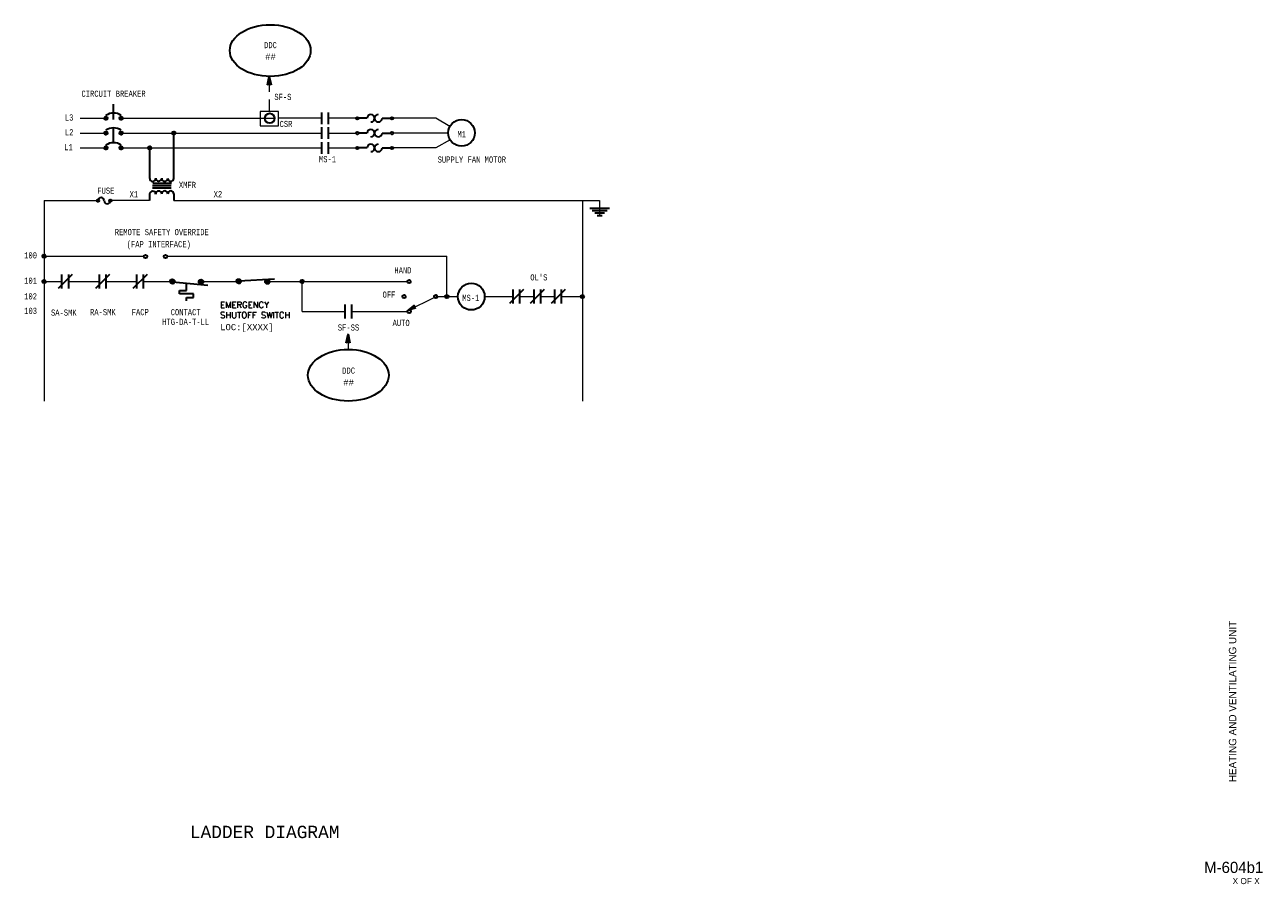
# Model space of a CAD drawing. Header units: inches. Extents: x 12.1 to 32.2, y 0.4 to 14.4.
import ezdxf
from ezdxf.enums import TextEntityAlignment as Align

# ---------------------------------------------------------------- set-up
doc = ezdxf.new("R2010")
doc.units = ezdxf.units.IN
doc.header["$MEASUREMENT"] = 0
doc.linetypes.add('HIDDEN', pattern=[0.375, 0.25, -0.125])
for name, color, linetype, lineweight in [('G-ANNO-DATA', 7, 'Continuous', 0), ('M-ANNO-SYMB', 6, 'Continuous', 30), ('M-ANNO-TEXT', 2, 'Continuous', 30), ('M-DIAG-GRPH', 6, 'Continuous', 13)]:
    doc.layers.add(name, color=color, linetype=linetype, lineweight=lineweight)
doc.styles.add('CONTROLTXT', font='monotxt.shx')
doc.styles.add('Style-LOW_RES_FILLED', font='LOW_RES_FILLED.shx')

# ---------------------------------------------------------------- blocks, each defined once
blk = doc.blocks.new('*U5')
at = {"color": 0}
for p, q in [((10.485, 6.959), (10.556, 7.03)), ((10.485, 6.959), (10.555, 7.03)), ((10.485, 6.96), (10.555, 7.03)), ((10.485, 6.961), (10.554, 7.03)), ((10.485, 6.962), (10.553, 7.03)), ((10.485, 6.963), (10.552, 7.03)), ((10.485, 6.964), (10.551, 7.03)), ((10.485, 6.964), (10.551, 7.03)), ((10.485, 6.965), (10.55, 7.03)), ((10.485, 6.966), (10.549, 7.03)), ((10.485, 6.967), (10.548, 7.03)), ((10.485, 6.968), (10.547, 7.03)), ((10.485, 6.969), (10.546, 7.03)), ((10.485, 6.97), (10.545, 7.03)), ((10.485, 6.971), (10.544, 7.03)), ((10.485, 6.972), (10.543, 7.03)), ((10.485, 6.973), (10.542, 7.03)), ((10.485, 6.974), (10.541, 7.03)), ((10.485, 6.975), (10.54, 7.03)), ((10.485, 6.958), (10.557, 7.029)), ((10.485, 6.976), (10.539, 7.029)), ((10.486, 6.953), (10.562, 7.029)), ((10.486, 6.954), (10.561, 7.029)), ((10.486, 6.955), (10.56, 7.029)), ((10.486, 6.956), (10.559, 7.029)), ((10.486, 6.956), (10.559, 7.029)), ((10.486, 6.957), (10.558, 7.029)), ((10.486, 6.977), (10.538, 7.029)), ((10.486, 6.978), (10.537, 7.029)), ((10.486, 6.979), (10.536, 7.029)), ((10.486, 6.98), (10.535, 7.029)), ((10.486, 6.953), (10.562, 7.028)), ((10.486, 6.981), (10.534, 7.028)), ((10.487, 6.949), (10.566, 7.028)), ((10.487, 6.95), (10.565, 7.028)), ((10.487, 6.951), (10.564, 7.028)), ((10.487, 6.951), (10.564, 7.028)), ((10.487, 6.952), (10.563, 7.028)), ((10.487, 6.982), (10.533, 7.028)), ((10.487, 6.983), (10.532, 7.028)), ((10.487, 6.985), (10.53, 7.027)), ((10.488, 6.946), (10.569, 7.027)), ((10.488, 6.947), (10.568, 7.027)), ((10.488, 6.947), (10.568, 7.027)), ((10.488, 6.948), (10.567, 7.027)), ((10.488, 6.949), (10.566, 7.027)), ((10.488, 6.986), (10.529, 7.027)), ((10.488, 6.987), (10.528, 7.027)), ((10.489, 6.943), (10.572, 7.026)), ((10.489, 6.944), (10.571, 7.026)), ((10.489, 6.945), (10.57, 7.026)), ((10.489, 6.945), (10.57, 7.026)), ((10.489, 6.989), (10.526, 7.026)), ((10.489, 6.99), (10.525, 7.026)), ((10.49, 6.941), (10.574, 7.025)), ((10.49, 6.942), (10.573, 7.025)), ((10.49, 6.943), (10.572, 7.025)), ((10.49, 6.992), (10.523, 7.025)), ((10.49, 6.941), (10.574, 7.024)), ((10.491, 6.939), (10.576, 7.024)), ((10.491, 6.94), (10.575, 7.024)), ((10.491, 6.94), (10.575, 7.024)), ((10.491, 6.993), (10.522, 7.024)), ((10.491, 6.995), (10.52, 7.024)), ((10.492, 6.937), (10.578, 7.023)), ((10.492, 6.938), (10.577, 7.023)), ((10.492, 6.938), (10.577, 7.023)), ((10.492, 6.997), (10.518, 7.023)), ((10.492, 6.937), (10.578, 7.022)), ((10.493, 6.936), (10.579, 7.022)), ((10.493, 6.936), (10.579, 7.022)), ((10.493, 6.935), (10.58, 7.021)), ((10.493, 6.999), (10.516, 7.021)), ((10.494, 6.934), (10.581, 7.021)), ((10.494, 6.934), (10.581, 7.021)), ((10.494, 6.933), (10.582, 7.02)), ((10.495, 6.932), (10.583, 7.02)), ((10.495, 6.933), (10.582, 7.02)), ((10.495, 7.001), (10.514, 7.02)), ((10.495, 6.932), (10.583, 7.019)), ((10.496, 6.931), (10.584, 7.019)), ((10.496, 6.931), (10.584, 7.019)), ((10.497, 6.929), (10.586, 7.018)), ((10.497, 6.93), (10.585, 7.018)), ((10.497, 6.93), (10.585, 7.018)), ((10.497, 7.004), (10.511, 7.018)), ((10.498, 6.928), (10.587, 7.017)), ((10.498, 6.929), (10.586, 7.017)), ((10.498, 6.928), (10.587, 7.016)), ((10.499, 6.927), (10.588, 7.016)), ((10.499, 6.927), (10.588, 7.016)), ((10.5, 6.926), (10.589, 7.015)), ((10.5, 6.926), (10.589, 7.015)), ((10.5, 7.008), (10.507, 7.015)), ((10.5, 6.925), (10.59, 7.014)), ((10.501, 6.924), (10.591, 7.014)), ((10.501, 6.925), (10.59, 7.014)), ((10.502, 6.923), (10.592, 7.013)), ((10.502, 6.924), (10.591, 7.013)), ((10.503, 6.922), (10.593, 7.012)), ((10.503, 6.923), (10.592, 7.012)), ((10.503, 6.922), (10.593, 7.011)), ((10.504, 6.921), (10.594, 7.011)), ((10.504, 6.922), (10.593, 7.011)), ((10.505, 6.92), (10.595, 7.01)), ((10.505, 6.921), (10.594, 7.01)), ((10.506, 6.919), (10.596, 7.009)), ((10.506, 6.92), (10.595, 7.009)), ((10.507, 6.919), (10.596, 7.008)), ((10.507, 6.919), (10.596, 7.008)), ((10.508, 6.918), (10.597, 7.007)), ((10.508, 6.918), (10.597, 7.007)), ((10.509, 6.917), (10.598, 7.006)), ((10.509, 6.917), (10.598, 7.006)), ((10.51, 6.916), (10.599, 7.005)), ((10.51, 6.917), (10.598, 7.005)), ((10.511, 6.915), (10.599, 7.004)), ((10.511, 6.916), (10.599, 7.004)), ((10.512, 6.915), (10.6, 7.003)), ((10.512, 6.915), (10.6, 7.003)), ((10.513, 6.914), (10.601, 7.002)), ((10.513, 6.914), (10.601, 7.002)), ((10.514, 6.913), (10.602, 7.001)), ((10.514, 6.914), (10.601, 7.001)), ((10.515, 6.913), (10.602, 7)), ((10.515, 6.913), (10.602, 7)), ((10.516, 6.912), (10.603, 6.999)), ((10.516, 6.912), (10.603, 6.998)), ((10.517, 6.912), (10.603, 6.998)), ((10.518, 6.911), (10.604, 6.997)), ((10.518, 6.911), (10.604, 6.997)), ((10.519, 6.91), (10.604, 6.996)), ((10.519, 6.911), (10.604, 6.996)), ((10.52, 6.91), (10.605, 6.995)), ((10.52, 6.91), (10.605, 6.994)), ((10.521, 6.91), (10.605, 6.994)), ((10.522, 6.909), (10.606, 6.993)), ((10.522, 6.909), (10.606, 6.993)), ((10.523, 6.909), (10.606, 6.992)), ((10.524, 6.908), (10.607, 6.991)), ((10.524, 6.908), (10.606, 6.991)), ((10.525, 6.908), (10.607, 6.99)), ((10.525, 6.908), (10.607, 6.99)), ((10.526, 6.907), (10.607, 6.989)), ((10.527, 6.907), (10.608, 6.988)), ((10.527, 6.907), (10.608, 6.988)), ((10.528, 6.907), (10.608, 6.987)), ((10.529, 6.906), (10.609, 6.986)), ((10.529, 6.907), (10.608, 6.986)), ((10.53, 6.906), (10.609, 6.985)), ((10.531, 6.906), (10.609, 6.984)), ((10.531, 6.906), (10.609, 6.984)), ((10.532, 6.906), (10.609, 6.983)), ((10.533, 6.905), (10.61, 6.982)), ((10.534, 6.905), (10.61, 6.981)), ((10.534, 6.905), (10.61, 6.981)), ((10.535, 6.905), (10.61, 6.98)), ((10.536, 6.905), (10.61, 6.979)), ((10.536, 6.905), (10.61, 6.978)), ((10.537, 6.904), (10.61, 6.978)), ((10.538, 6.904), (10.611, 6.977)), ((10.539, 6.904), (10.611, 6.976)), ((10.539, 6.904), (10.611, 6.975)), ((10.54, 6.904), (10.611, 6.975)), ((10.541, 6.904), (10.611, 6.974)), ((10.542, 6.904), (10.611, 6.973)), ((10.543, 6.904), (10.611, 6.972)), ((10.543, 6.904), (10.611, 6.971)), ((10.544, 6.904), (10.611, 6.971)), ((10.545, 6.904), (10.611, 6.97)), ((10.546, 6.904), (10.611, 6.969)), ((10.547, 6.903), (10.611, 6.968)), ((10.548, 6.903), (10.611, 6.967)), ((10.549, 6.903), (10.611, 6.966)), ((10.549, 6.903), (10.611, 6.965)), ((10.55, 6.904), (10.611, 6.965)), ((10.551, 6.904), (10.611, 6.964)), ((10.552, 6.904), (10.611, 6.963)), ((10.553, 6.904), (10.611, 6.962)), ((10.554, 6.904), (10.611, 6.961)), ((10.555, 6.904), (10.611, 6.96)), ((10.556, 6.904), (10.611, 6.959)), ((10.557, 6.904), (10.611, 6.958)), ((10.558, 6.904), (10.611, 6.957)), ((10.559, 6.904), (10.61, 6.956)), ((10.56, 6.905), (10.61, 6.955)), ((10.562, 6.905), (10.61, 6.953)), ((10.563, 6.905), (10.61, 6.952)), ((10.564, 6.905), (10.609, 6.951)), ((10.565, 6.906), (10.609, 6.95)), ((10.566, 6.906), (10.609, 6.949)), ((10.568, 6.907), (10.608, 6.947)), ((10.569, 6.907), (10.608, 6.946)), ((10.57, 6.907), (10.607, 6.945)), ((10.572, 6.908), (10.607, 6.943)), ((10.573, 6.909), (10.606, 6.942)), ((10.575, 6.909), (10.606, 6.94)), ((10.577, 6.91), (10.605, 6.938)), ((10.578, 6.911), (10.604, 6.937)), ((10.58, 6.912), (10.603, 6.935)), ((10.583, 6.914), (10.601, 6.932)), ((10.586, 6.916), (10.599, 6.929)), ((10.59, 6.92), (10.595, 6.925))]:
    blk.add_line(p, q, dxfattribs=at)
blk = doc.blocks.new('*U4')
at = {"color": 0}
for p, q in [((9.596, 6.971), (9.663, 7.039)), ((9.596, 6.972), (9.662, 7.039)), ((9.596, 6.973), (9.661, 7.039)), ((9.596, 6.974), (9.66, 7.039)), ((9.596, 6.975), (9.66, 7.039)), ((9.596, 6.976), (9.659, 7.039)), ((9.596, 6.977), (9.658, 7.039)), ((9.596, 6.977), (9.657, 7.039)), ((9.596, 6.978), (9.656, 7.039)), ((9.596, 6.979), (9.655, 7.039)), ((9.596, 6.966), (9.669, 7.038)), ((9.596, 6.967), (9.668, 7.038)), ((9.596, 6.967), (9.667, 7.038)), ((9.596, 6.968), (9.666, 7.038)), ((9.596, 6.969), (9.665, 7.038)), ((9.596, 6.97), (9.665, 7.038)), ((9.596, 6.971), (9.664, 7.038)), ((9.596, 6.98), (9.654, 7.038)), ((9.596, 6.981), (9.653, 7.038)), ((9.596, 6.982), (9.652, 7.038)), ((9.596, 6.983), (9.651, 7.038)), ((9.596, 6.984), (9.65, 7.038)), ((9.596, 6.985), (9.649, 7.038)), ((9.597, 6.964), (9.671, 7.038)), ((9.597, 6.964), (9.67, 7.038)), ((9.597, 6.965), (9.669, 7.038)), ((9.597, 6.986), (9.648, 7.038)), ((9.597, 6.987), (9.647, 7.038)), ((9.597, 6.961), (9.674, 7.037)), ((9.597, 6.961), (9.673, 7.037)), ((9.597, 6.962), (9.672, 7.037)), ((9.597, 6.963), (9.672, 7.037)), ((9.597, 6.989), (9.646, 7.037)), ((9.597, 6.99), (9.645, 7.037)), ((9.598, 6.959), (9.675, 7.037)), ((9.598, 6.96), (9.674, 7.037)), ((9.598, 6.991), (9.644, 7.037)), ((9.598, 6.957), (9.677, 7.036)), ((9.598, 6.958), (9.677, 7.036)), ((9.598, 6.959), (9.676, 7.036)), ((9.598, 6.992), (9.642, 7.036)), ((9.598, 6.993), (9.641, 7.036)), ((9.599, 6.956), (9.679, 7.036)), ((9.599, 6.956), (9.678, 7.036)), ((9.599, 6.995), (9.64, 7.036)), ((9.599, 6.954), (9.681, 7.035)), ((9.599, 6.954), (9.68, 7.035)), ((9.599, 6.955), (9.679, 7.035)), ((9.599, 6.996), (9.639, 7.035)), ((9.6, 6.953), (9.681, 7.035)), ((9.6, 6.997), (9.637, 7.035)), ((9.6, 6.951), (9.683, 7.034)), ((9.6, 6.952), (9.682, 7.034)), ((9.6, 6.953), (9.682, 7.034)), ((9.6, 6.999), (9.636, 7.034)), ((9.601, 6.951), (9.684, 7.034)), ((9.601, 7), (9.634, 7.034)), ((9.601, 6.949), (9.685, 7.033)), ((9.601, 6.95), (9.684, 7.033)), ((9.601, 7.002), (9.633, 7.033)), ((9.602, 6.948), (9.686, 7.033)), ((9.602, 6.949), (9.686, 7.033)), ((9.602, 6.947), (9.687, 7.032)), ((9.602, 6.948), (9.687, 7.032)), ((9.602, 7.003), (9.631, 7.032)), ((9.603, 6.946), (9.688, 7.032)), ((9.603, 6.945), (9.689, 7.031)), ((9.603, 6.946), (9.689, 7.031)), ((9.603, 7.005), (9.629, 7.031)), ((9.604, 6.945), (9.69, 7.031)), ((9.604, 6.944), (9.691, 7.03)), ((9.604, 6.944), (9.69, 7.03)), ((9.604, 7.007), (9.627, 7.03)), ((9.605, 6.943), (9.691, 7.03)), ((9.605, 6.942), (9.692, 7.029)), ((9.605, 6.942), (9.692, 7.029)), ((9.606, 6.941), (9.693, 7.029)), ((9.606, 7.009), (9.625, 7.029)), ((9.606, 6.94), (9.694, 7.028)), ((9.606, 6.941), (9.694, 7.028)), ((9.607, 6.94), (9.695, 7.028)), ((9.607, 6.939), (9.696, 7.027)), ((9.607, 6.939), (9.695, 7.027)), ((9.608, 6.938), (9.696, 7.027)), ((9.608, 7.012), (9.622, 7.027)), ((9.608, 6.938), (9.697, 7.026)), ((9.609, 6.937), (9.697, 7.026)), ((9.609, 6.936), (9.698, 7.025)), ((9.609, 6.937), (9.698, 7.025)), ((9.61, 6.936), (9.699, 7.025)), ((9.61, 6.935), (9.7, 7.024)), ((9.61, 6.935), (9.699, 7.024)), ((9.611, 6.934), (9.7, 7.024)), ((9.611, 7.016), (9.618, 7.024)), ((9.611, 6.934), (9.701, 7.023)), ((9.612, 6.933), (9.701, 7.023)), ((9.612, 6.933), (9.702, 7.022)), ((9.613, 6.932), (9.702, 7.022)), ((9.613, 6.931), (9.703, 7.021)), ((9.613, 6.932), (9.702, 7.021)), ((9.614, 6.931), (9.703, 7.021)), ((9.614, 6.931), (9.704, 7.02)), ((9.615, 6.93), (9.704, 7.02)), ((9.615, 6.93), (9.705, 7.019)), ((9.616, 6.929), (9.705, 7.019)), ((9.616, 6.929), (9.706, 7.018)), ((9.617, 6.928), (9.706, 7.018)), ((9.617, 6.928), (9.707, 7.017)), ((9.617, 6.928), (9.706, 7.017)), ((9.618, 6.927), (9.708, 7.016)), ((9.618, 6.927), (9.707, 7.016)), ((9.619, 6.926), (9.708, 7.015)), ((9.619, 6.926), (9.708, 7.015)), ((9.62, 6.925), (9.709, 7.014)), ((9.62, 6.926), (9.709, 7.014)), ((9.621, 6.924), (9.71, 7.013)), ((9.621, 6.925), (9.71, 7.013)), ((9.622, 6.924), (9.711, 7.012)), ((9.622, 6.924), (9.71, 7.012)), ((9.623, 6.923), (9.711, 7.011)), ((9.623, 6.923), (9.711, 7.011)), ((9.624, 6.923), (9.712, 7.01)), ((9.625, 6.922), (9.712, 7.01)), ((9.625, 6.922), (9.712, 7.009)), ((9.626, 6.922), (9.713, 7.009)), ((9.626, 6.921), (9.713, 7.008)), ((9.627, 6.921), (9.713, 7.008)), ((9.627, 6.921), (9.714, 7.007)), ((9.628, 6.92), (9.714, 7.007)), ((9.628, 6.92), (9.714, 7.006)), ((9.629, 6.92), (9.715, 7.005)), ((9.63, 6.919), (9.715, 7.005)), ((9.63, 6.919), (9.715, 7.004)), ((9.631, 6.919), (9.716, 7.004)), ((9.631, 6.918), (9.716, 7.003)), ((9.632, 6.918), (9.716, 7.002)), ((9.633, 6.918), (9.716, 7.002)), ((9.633, 6.918), (9.717, 7.001)), ((9.634, 6.917), (9.717, 7.001)), ((9.634, 6.917), (9.717, 7)), ((9.635, 6.917), (9.718, 6.999)), ((9.636, 6.917), (9.718, 6.999)), ((9.636, 6.916), (9.718, 6.998)), ((9.637, 6.916), (9.718, 6.997)), ((9.638, 6.916), (9.719, 6.997)), ((9.638, 6.916), (9.719, 6.996)), ((9.639, 6.915), (9.719, 6.996)), ((9.64, 6.915), (9.719, 6.995)), ((9.64, 6.915), (9.719, 6.994)), ((9.641, 6.915), (9.72, 6.994)), ((9.642, 6.915), (9.72, 6.993)), ((9.642, 6.914), (9.72, 6.992)), ((9.643, 6.914), (9.72, 6.991)), ((9.644, 6.914), (9.72, 6.991)), ((9.644, 6.914), (9.721, 6.99)), ((9.645, 6.914), (9.721, 6.989)), ((9.646, 6.913), (9.721, 6.989)), ((9.647, 6.913), (9.721, 6.988)), ((9.647, 6.913), (9.721, 6.987)), ((9.648, 6.913), (9.721, 6.986)), ((9.649, 6.913), (9.721, 6.986)), ((9.65, 6.913), (9.722, 6.985)), ((9.65, 6.913), (9.722, 6.984)), ((9.651, 6.913), (9.722, 6.983)), ((9.652, 6.913), (9.722, 6.983)), ((9.653, 6.912), (9.722, 6.982)), ((9.653, 6.912), (9.722, 6.981)), ((9.654, 6.912), (9.722, 6.98)), ((9.655, 6.912), (9.722, 6.979)), ((9.656, 6.912), (9.722, 6.978)), ((9.657, 6.912), (9.722, 6.978)), ((9.658, 6.912), (9.722, 6.977)), ((9.659, 6.912), (9.722, 6.976)), ((9.659, 6.912), (9.722, 6.975)), ((9.66, 6.912), (9.722, 6.974)), ((9.661, 6.912), (9.722, 6.973)), ((9.662, 6.912), (9.722, 6.972)), ((9.663, 6.912), (9.722, 6.971)), ((9.664, 6.912), (9.722, 6.97)), ((9.665, 6.912), (9.722, 6.969)), ((9.666, 6.912), (9.722, 6.968)), ((9.667, 6.913), (9.722, 6.967)), ((9.668, 6.913), (9.722, 6.966)), ((9.669, 6.913), (9.721, 6.965)), ((9.67, 6.913), (9.721, 6.964)), ((9.671, 6.913), (9.721, 6.963)), ((9.672, 6.914), (9.721, 6.962)), ((9.673, 6.914), (9.721, 6.961)), ((9.675, 6.914), (9.72, 6.96)), ((9.676, 6.914), (9.72, 6.959)), ((9.677, 6.915), (9.72, 6.957)), ((9.678, 6.915), (9.719, 6.956)), ((9.68, 6.916), (9.719, 6.955)), ((9.681, 6.916), (9.718, 6.953)), ((9.683, 6.917), (9.718, 6.952)), ((9.684, 6.917), (9.717, 6.95)), ((9.686, 6.918), (9.716, 6.949)), ((9.687, 6.919), (9.716, 6.947)), ((9.689, 6.92), (9.715, 6.945)), ((9.691, 6.921), (9.713, 6.943)), ((9.694, 6.922), (9.712, 6.941)), ((9.696, 6.924), (9.71, 6.938)), ((9.701, 6.928), (9.706, 6.933))]:
    blk.add_line(p, q, dxfattribs=at)

msp = doc.modelspace()

# ---------------------------------------------------------------- linework, layer by layer
at = {"layer": 'M-ANNO-SYMB'}
for p, q in [((16.023, 13.376), (16.053, 13.514)), ((16.068, 13.442), (16.029, 13.403)), ((16.066, 13.451), (16.032, 13.417)), ((16.064, 13.46), (16.035, 13.43)), ((16.063, 13.468), (16.038, 13.443)), ((16.074, 13.414), (16.039, 13.449)), ((16.061, 13.477), (16.041, 13.457)), ((16.071, 13.427), (16.041, 13.458)), ((16.069, 13.441), (16.043, 13.467)), ((16.059, 13.486), (16.044, 13.47)), ((16.066, 13.454), (16.045, 13.475)), ((16.057, 13.494), (16.046, 13.483)), ((16.063, 13.467), (16.046, 13.484)), ((16.06, 13.481), (16.048, 13.492)), ((16.055, 13.503), (16.049, 13.497)), ((16.057, 13.494), (16.05, 13.501)), ((16.054, 13.511), (16.052, 13.51)), ((16.054, 13.507), (16.052, 13.51)), ((16.053, 13.514), (16.083, 13.376)), ((16.053, 13.391), (16.023, 13.376)), ((16.072, 13.425), (16.024, 13.377)), ((16.027, 13.378), (16.024, 13.38)), ((16.07, 13.434), (16.026, 13.39)), ((16.034, 13.381), (16.026, 13.389)), ((16.041, 13.385), (16.028, 13.398)), ((16.048, 13.388), (16.03, 13.406)), ((16.059, 13.388), (16.032, 13.415)), ((16.08, 13.377), (16.034, 13.423)), ((16.08, 13.387), (16.035, 13.432)), ((16.077, 13.401), (16.037, 13.441)), ((16.074, 13.417), (16.043, 13.386)), ((16.083, 13.376), (16.053, 13.391)), ((16.076, 13.408), (16.056, 13.389)), ((16.077, 13.399), (16.064, 13.385)), ((16.079, 13.391), (16.071, 13.382)), ((16.081, 13.382), (16.077, 13.378)), ((16.896, 12.93), (16.896, 12.743)), ((17.01, 12.743), (17.01, 12.931)), ((16.896, 12.691), (16.896, 12.503)), ((17.01, 12.503), (17.01, 12.691)), ((16.896, 12.451), (16.896, 12.263)), ((17.01, 12.263), (17.01, 12.451)), ((12.86, 10.308), (12.632, 10.079)), ((12.689, 10.308), (12.689, 10.079)), ((12.803, 10.079), (12.803, 10.308)), ((13.466, 10.308), (13.238, 10.079)), ((13.295, 10.308), (13.295, 10.079)), ((13.409, 10.079), (13.409, 10.308)), ((14.072, 10.308), (13.844, 10.079)), ((13.901, 10.308), (13.901, 10.079)), ((14.015, 10.079), (14.015, 10.308)), ((15.562, 10.203), (16.136, 10.238)), ((14.487, 10.189), (15.059, 10.137)), ((14.597, 9.993), (14.597, 10.05)), ((14.597, 10.05), (14.712, 10.05)), ((14.712, 10.05), (14.712, 10.169)), ((20.171, 10.063), (19.942, 9.835)), ((19.999, 10.063), (19.999, 9.835)), ((20.114, 9.835), (20.114, 10.063)), ((20.508, 10.063), (20.28, 9.835)), ((20.337, 10.063), (20.337, 9.835)), ((20.451, 9.835), (20.451, 10.063)), ((20.845, 10.063), (20.617, 9.835)), ((20.674, 10.063), (20.674, 9.835)), ((20.788, 9.835), (20.788, 10.063)), ((14.826, 9.993), (14.597, 9.993)), ((14.712, 9.879), (14.712, 9.936)), ((14.712, 9.936), (14.826, 9.936)), ((14.826, 9.936), (14.826, 9.993)), ((17.276, 9.821), (17.276, 9.593)), ((17.39, 9.593), (17.39, 9.821)), ((17.298, 9.203), (17.328, 9.341)), ((17.347, 9.253), (17.299, 9.204)), ((17.345, 9.261), (17.301, 9.217)), ((17.343, 9.27), (17.304, 9.231)), ((17.323, 9.216), (17.305, 9.234)), ((17.341, 9.278), (17.307, 9.244)), ((17.334, 9.215), (17.307, 9.242)), ((17.355, 9.205), (17.309, 9.251)), ((17.34, 9.287), (17.31, 9.257)), ((17.355, 9.215), (17.31, 9.259)), ((17.352, 9.228), (17.312, 9.268)), ((17.338, 9.296), (17.313, 9.271)), ((17.349, 9.241), (17.314, 9.277)), ((17.336, 9.304), (17.316, 9.284)), ((17.346, 9.255), (17.316, 9.285)), ((17.344, 9.268), (17.318, 9.294)), ((17.349, 9.244), (17.318, 9.213)), ((17.334, 9.313), (17.319, 9.297)), ((17.341, 9.281), (17.32, 9.303)), ((17.332, 9.322), (17.321, 9.311)), ((17.338, 9.295), (17.322, 9.311)), ((17.335, 9.308), (17.323, 9.32)), ((17.33, 9.33), (17.324, 9.324)), ((17.332, 9.321), (17.325, 9.328)), ((17.329, 9.339), (17.327, 9.337)), ((17.329, 9.335), (17.327, 9.337)), ((17.328, 9.341), (17.358, 9.203)), ((17.351, 9.235), (17.332, 9.216)), ((17.328, 9.218), (17.298, 9.203)), ((17.302, 9.205), (17.299, 9.208)), ((17.309, 9.208), (17.301, 9.216)), ((17.316, 9.212), (17.303, 9.225)), ((17.358, 9.203), (17.328, 9.218)), ((17.353, 9.227), (17.339, 9.213)), ((17.354, 9.218), (17.346, 9.209)), ((17.356, 9.209), (17.353, 9.206))]:
    msp.add_line(p, q, dxfattribs=at)
at = {"layer": 'M-ANNO-SYMB', "linetype": 'HIDDEN'}
msp.add_line((13.53, 12.442), (13.53, 13.102), dxfattribs=at)
at = {"layer": 'M-ANNO-SYMB', "linetype": 'Continuous'}
for p, q in [((13.381, 12.845), (13.398, 12.863)), ((13.381, 12.829), (13.415, 12.863)), ((13.381, 12.846), (13.415, 12.812)), ((13.388, 12.818), (13.426, 12.856)), ((13.388, 12.856), (13.426, 12.818)), ((13.398, 12.863), (13.432, 12.828)), ((13.398, 12.812), (13.432, 12.846)), ((13.415, 12.863), (13.432, 12.845)), ((13.627, 12.829), (13.661, 12.863)), ((13.627, 12.845), (13.644, 12.863)), ((13.627, 12.846), (13.661, 12.812)), ((13.634, 12.818), (13.672, 12.856)), ((13.634, 12.856), (13.672, 12.818)), ((13.644, 12.863), (13.678, 12.828)), ((13.644, 12.812), (13.678, 12.846)), ((13.661, 12.863), (13.678, 12.845)), ((13.381, 12.829), (13.398, 12.812)), ((13.415, 12.812), (13.432, 12.829)), ((13.627, 12.829), (13.644, 12.812)), ((13.661, 12.812), (13.678, 12.829)), ((17.639, 12.837), (17.499, 12.837)), ((17.879, 12.837), (18.019, 12.837)), ((13.381, 12.605), (13.398, 12.623)), ((13.381, 12.589), (13.415, 12.623)), ((13.381, 12.606), (13.415, 12.572)), ((13.381, 12.589), (13.398, 12.572)), ((13.388, 12.578), (13.426, 12.616)), ((13.388, 12.616), (13.426, 12.578)), ((13.398, 12.623), (13.432, 12.588)), ((13.398, 12.572), (13.432, 12.606)), ((13.415, 12.623), (13.432, 12.605)), ((13.415, 12.572), (13.432, 12.589)), ((13.627, 12.589), (13.661, 12.623)), ((13.627, 12.605), (13.644, 12.623)), ((13.627, 12.606), (13.661, 12.572)), ((13.627, 12.589), (13.644, 12.572)), ((13.634, 12.578), (13.672, 12.616)), ((13.634, 12.616), (13.672, 12.578)), ((13.644, 12.623), (13.678, 12.588)), ((13.644, 12.572), (13.678, 12.606)), ((13.661, 12.623), (13.678, 12.605)), ((13.661, 12.572), (13.678, 12.589)), ((14.48, 12.605), (14.497, 12.623)), ((14.48, 12.589), (14.514, 12.623)), ((14.48, 12.606), (14.514, 12.572)), ((14.48, 12.589), (14.497, 12.572)), ((14.486, 12.578), (14.524, 12.616)), ((14.486, 12.616), (14.524, 12.578)), ((14.497, 12.623), (14.531, 12.588)), ((14.497, 12.572), (14.531, 12.606)), ((14.505, 11.864), (14.505, 12.597)), ((14.513, 12.623), (14.531, 12.605)), ((14.514, 12.572), (14.531, 12.589)), ((17.639, 12.597), (17.499, 12.597)), ((17.879, 12.597), (18.019, 12.597)), ((13.381, 12.365), (13.398, 12.383)), ((13.381, 12.349), (13.415, 12.383)), ((13.381, 12.366), (13.415, 12.332)), ((13.381, 12.349), (13.398, 12.332)), ((13.388, 12.338), (13.426, 12.376)), ((13.388, 12.376), (13.426, 12.338)), ((13.398, 12.383), (13.432, 12.348)), ((13.398, 12.332), (13.432, 12.366)), ((13.415, 12.383), (13.432, 12.365)), ((13.415, 12.332), (13.432, 12.349)), ((13.627, 12.349), (13.661, 12.383)), ((13.627, 12.365), (13.644, 12.383)), ((13.627, 12.366), (13.661, 12.332)), ((13.627, 12.349), (13.644, 12.332)), ((13.634, 12.338), (13.672, 12.376)), ((13.634, 12.376), (13.672, 12.338)), ((13.644, 12.383), (13.678, 12.348)), ((13.644, 12.332), (13.678, 12.366)), ((13.661, 12.383), (13.678, 12.365)), ((13.661, 12.332), (13.678, 12.349)), ((14.09, 12.365), (14.107, 12.383)), ((14.09, 12.349), (14.124, 12.383)), ((14.09, 12.366), (14.124, 12.332)), ((14.09, 12.349), (14.107, 12.332)), ((14.097, 12.338), (14.135, 12.376)), ((14.097, 12.376), (14.135, 12.338)), ((14.107, 12.383), (14.141, 12.348)), ((14.107, 12.332), (14.141, 12.366)), ((14.116, 11.864), (14.116, 12.357)), ((14.124, 12.383), (14.141, 12.365)), ((14.124, 12.332), (14.141, 12.349)), ((17.639, 12.357), (17.499, 12.357)), ((17.879, 12.357), (18.019, 12.357)), ((14.463, 11.705), (14.162, 11.705)), ((14.465, 11.745), (14.163, 11.745)), ((14.467, 11.782), (14.165, 11.782)), ((13.258, 11.497), (13.283, 11.523)), ((13.258, 11.51), (13.271, 11.523)), ((13.258, 11.51), (13.283, 11.485)), ((13.258, 11.497), (13.27, 11.485)), ((13.263, 11.489), (13.291, 11.518)), ((13.263, 11.518), (13.291, 11.489)), ((13.27, 11.523), (13.296, 11.497)), ((13.27, 11.485), (13.296, 11.51)), ((13.283, 11.523), (13.296, 11.51)), ((13.283, 11.485), (13.296, 11.497)), ((13.458, 11.497), (13.483, 11.523)), ((13.458, 11.51), (13.471, 11.523)), ((13.458, 11.51), (13.483, 11.485)), ((13.458, 11.497), (13.47, 11.485)), ((13.463, 11.489), (13.491, 11.518)), ((13.463, 11.518), (13.491, 11.489)), ((13.47, 11.523), (13.496, 11.497)), ((13.47, 11.485), (13.496, 11.51)), ((13.483, 11.523), (13.496, 11.51)), ((13.483, 11.485), (13.496, 11.497)), ((14.115, 11.609), (14.115, 11.504)), ((14.505, 11.612), (14.505, 11.504)), ((21.244, 11.384), (21.564, 11.384)), ((21.284, 11.344), (21.524, 11.344)), ((21.324, 11.304), (21.484, 11.304)), ((21.364, 11.264), (21.444, 11.264)), ((12.413, 10.629), (12.379, 10.595)), ((12.397, 10.629), (12.379, 10.612)), ((12.414, 10.578), (12.379, 10.612)), ((12.397, 10.578), (12.379, 10.595)), ((12.424, 10.622), (12.386, 10.584)), ((12.424, 10.584), (12.386, 10.622)), ((12.43, 10.595), (12.396, 10.629)), ((12.43, 10.612), (12.396, 10.578)), ((12.43, 10.612), (12.413, 10.629)), ((12.431, 10.595), (12.413, 10.578)), ((12.413, 10.219), (12.379, 10.185)), ((12.397, 10.219), (12.379, 10.202)), ((12.414, 10.168), (12.379, 10.202)), ((12.397, 10.168), (12.379, 10.185)), ((12.424, 10.212), (12.386, 10.174)), ((12.424, 10.174), (12.386, 10.212)), ((12.43, 10.185), (12.396, 10.219)), ((12.43, 10.202), (12.396, 10.168)), ((12.43, 10.202), (12.413, 10.219)), ((12.431, 10.185), (12.413, 10.168)), ((16.557, 10.202), (16.575, 10.22)), ((16.592, 10.168), (16.557, 10.203)), ((16.575, 10.168), (16.557, 10.186)), ((16.558, 10.185), (16.592, 10.219)), ((16.602, 10.175), (16.564, 10.213)), ((16.564, 10.175), (16.602, 10.213)), ((16.609, 10.185), (16.574, 10.22)), ((16.575, 10.168), (16.609, 10.202)), ((16.609, 10.202), (16.591, 10.22)), ((16.591, 10.168), (16.609, 10.186)), ((21.098, 9.958), (21.116, 9.975)), ((21.098, 9.941), (21.133, 9.975)), ((21.098, 9.958), (21.132, 9.924)), ((21.098, 9.941), (21.116, 9.924)), ((21.105, 9.931), (21.143, 9.969)), ((21.105, 9.969), (21.143, 9.931)), ((21.115, 9.975), (21.149, 9.941)), ((21.115, 9.924), (21.15, 9.958)), ((21.132, 9.975), (21.15, 9.958)), ((21.132, 9.924), (21.15, 9.941)), ((18.326, 9.737), (18.317, 9.74)), ((18.323, 9.744), (18.319, 9.735)), ((18.348, 9.742), (18.328, 9.749)), ((18.34, 9.758), (18.333, 9.738)), ((18.369, 9.748), (18.339, 9.758)), ((18.357, 9.772), (18.347, 9.742)), ((18.39, 9.753), (18.351, 9.766)), ((18.375, 9.785), (18.361, 9.745)), ((18.412, 9.758), (18.362, 9.775)), ((18.397, 9.776), (18.373, 9.784)), ((18.392, 9.799), (18.375, 9.749)), ((18.397, 9.789), (18.384, 9.793)), ((18.397, 9.776), (18.389, 9.753)), ((18.397, 9.801), (18.396, 9.802)), ((18.407, 9.768), (18.403, 9.756)), ((18.417, 9.761), (18.416, 9.759))]:
    msp.add_line(p, q, dxfattribs=at)
for centre, radius in [((13.407, 12.837), 0.0269), ((13.653, 12.837), 0.0269), ((17.479, 12.837), 0.02), ((18.039, 12.837), 0.02), ((19.167, 12.6), 0.216), ((13.407, 12.597), 0.0269), ((13.653, 12.597), 0.0269), ((14.505, 12.597), 0.0269), ((17.479, 12.597), 0.02), ((18.039, 12.597), 0.02), ((13.407, 12.357), 0.0269), ((13.653, 12.357), 0.0269), ((14.116, 12.357), 0.0269), ((17.479, 12.357), 0.02), ((18.039, 12.357), 0.02), ((13.277, 11.504), 0.0202), ((13.477, 11.504), 0.0202), ((12.405, 10.603), 0.0269), ((14.048, 10.598), 0.0275), ((14.372, 10.598), 0.0275), ((12.405, 10.193), 0.0269), ((16.583, 10.194), 0.0269), ((18.318, 10.193), 0.0275), ((19.325, 9.949), 0.216), ((18.237, 9.95), 0.0275), ((18.749, 9.95), 0.0275), ((18.929, 9.95), 0.0275), ((21.124, 9.95), 0.0269), ((18.319, 9.707), 0.0275)]:
    msp.add_circle(centre, radius, dxfattribs=at)
at = {"layer": 'M-ANNO-SYMB'}
for centre, radius in [((16.059, 12.837), 0.0808), ((15.557, 10.198), 0.0362), ((14.482, 10.195), 0.0362), ((14.947, 10.188), 0.0362), ((16.022, 10.192), 0.0362)]:
    msp.add_circle(centre, radius, dxfattribs=at)
at = {"layer": 'M-ANNO-SYMB', "linetype": 'Continuous'}
for centre, radius, start, end in [((13.53, 12.705), 0.217, 55.4805, 124.5195), ((17.699, 12.837), 0.06, 270, 180), ((17.819, 12.837), 0.06, 90, 360), ((13.53, 12.465), 0.217, 55.4805, 124.5195), ((13.53, 12.465), 0.217, 55.4805, 124.5195), ((17.699, 12.597), 0.06, 270, 180), ((17.819, 12.597), 0.06, 90, 360), ((13.53, 12.225), 0.217, 55.4805, 124.5195), ((17.699, 12.357), 0.06, 270, 180), ((17.819, 12.357), 0.06, 90, 360), ((14.164, 11.864), 0.0486, 180, 359.0452), ((14.261, 11.867), 0.0486, 180, 359.0608), ((14.359, 11.866), 0.0494, 180, 359.0452), ((14.457, 11.865), 0.0486, 180, 359.0452), ((14.163, 11.609), 0.0486, 0.9548, 180), ((14.261, 11.61), 0.0486, 0.9392, 180), ((14.359, 11.611), 0.0494, 0.9548, 180), ((14.457, 11.612), 0.0486, 0.9548, 180), ((13.327, 11.504), 0.05, 0, 180), ((13.427, 11.504), 0.05, 180, 0)]:
    msp.add_arc(centre, radius, start, end, dxfattribs=at)
at = {"layer": 'M-ANNO-SYMB'}
for centre in [(16.068, 13.933), (17.334, 8.675)]:
    msp.add_ellipse(centre, major_axis=(0.655, 0), ratio=0.638644, dxfattribs=at)
for p in [(14.482, 10.195), (15.557, 10.198)]:
    msp.add_point(p, dxfattribs=at)
at = {"layer": 'M-ANNO-SYMB', "linetype": 'Continuous'}
msp.add_3dface([(18.418, 9.76), (18.307, 9.732), (18.397, 9.803), (18.397, 9.776)], dxfattribs=at)
at = {"layer": 'M-DIAG-GRPH', "linetype": 'HIDDEN'}
for p, q in [((16.053, 13.514), (16.053, 12.947)), ((17.328, 9.341), (17.328, 9.098))]:
    msp.add_line(p, q, dxfattribs=at)
at = {"layer": 'M-DIAG-GRPH', "linetype": 'Continuous'}
for p, q in [((12.991, 12.837), (13.407, 12.837)), ((13.626, 12.837), (16.139, 12.837)), ((18.75, 12.837), (18.059, 12.837)), ((18.978, 12.705), (18.75, 12.837)), ((12.991, 12.597), (13.407, 12.597)), ((13.68, 12.597), (16.896, 12.597)), ((17.01, 12.597), (17.459, 12.597)), ((18.95, 12.597), (18.059, 12.597)), ((18.981, 12.489), (18.752, 12.357)), ((12.991, 12.357), (13.407, 12.357)), ((13.68, 12.357), (16.896, 12.357)), ((17.01, 12.357), (17.459, 12.357)), ((18.752, 12.357), (18.059, 12.357)), ((12.405, 11.504), (12.405, 8.254)), ((12.405, 11.504), (13.277, 11.504)), ((14.115, 11.504), (13.477, 11.504)), ((14.505, 11.504), (21.124, 11.504)), ((21.124, 11.504), (21.124, 8.254)), ((12.405, 10.603), (14.021, 10.603)), ((14.399, 10.604), (16.907, 10.604)), ((12.405, 10.193), (12.689, 10.193)), ((12.803, 10.193), (13.295, 10.193)), ((13.409, 10.193), (13.901, 10.193)), ((14.012, 10.193), (14.445, 10.193)), ((14.982, 10.193), (15.521, 10.193)), ((16.058, 10.193), (16.567, 10.193)), ((16.583, 9.707), (16.583, 10.177)), ((16.599, 10.193), (18.291, 10.193)), ((18.307, 9.732), (18.725, 9.937)), ((18.749, 9.95), (19.109, 9.95)), ((19.541, 9.949), (19.999, 9.949)), ((20.114, 9.949), (20.337, 9.949)), ((20.451, 9.949), (20.674, 9.949)), ((20.788, 9.949), (21.124, 9.949)), ((16.583, 9.707), (17.276, 9.707)), ((16.997, 9.707), (17.276, 9.707)), ((17.39, 9.707), (18.291, 9.707))]:
    msp.add_line(p, q, dxfattribs=at)
at = {"layer": 'M-DIAG-GRPH'}
for p, q in [((16.896, 12.837), (16.203, 12.837)), ((17.459, 12.837), (17.01, 12.837)), ((16.907, 10.604), (18.929, 10.604)), ((18.929, 9.95), (18.929, 10.604))]:
    msp.add_line(p, q, dxfattribs=at)
at = {"layer": 'M-DIAG-GRPH', "linetype": 'Continuous', "flags": 128}
msp.add_lwpolyline([(21.124, 11.504), (21.404, 11.504), (21.404, 11.244)], dxfattribs=at)
at = {"layer": 'M-DIAG-GRPH'}
msp.add_3dface([(15.903, 12.715), (16.203, 12.715), (16.203, 12.947), (15.903, 12.947)], dxfattribs=at)

# ---------------------------------------------------------------- block references
at = {"layer": 'M-ANNO-SYMB', "linetype": 'Continuous', "xscale": 0.5718412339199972, "yscale": 0.5718412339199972, "zscale": 0.5718412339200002}
for name, p in [('*U4', (10.033, 6.209)), ('*U4', (8.958, 6.206)), ('*U5', (8.915, 6.204)), ('*U5', (9.99, 6.208))]:
    msp.add_blockref(name, p, dxfattribs=at)

# ---------------------------------------------------------------- texts
at = {"layer": 'G-ANNO-DATA', "color": 7, "linetype": 'Continuous', "lineweight": 0, "style": 'Style-LOW_RES_FILLED'}
msp.add_text('HEATING AND VENTILATING UNIT', height=0.12, rotation=90, dxfattribs=at).set_placement((31.657, 3.392), align=Align.MIDDLE_CENTER)
msp.add_text('M-604b1', height=0.1815, dxfattribs=at).set_placement((31.675, 0.706), align=Align.MIDDLE_CENTER)
msp.add_text('X OF X', height=0.1, dxfattribs=at).set_placement((31.658, 0.535), align=Align.TOP_LEFT)
at = {"layer": 'M-ANNO-TEXT', "linetype": 'Continuous', "style": 'CONTROLTXT', "width": 0.8}
for s, p in [('DDC', (16.072, 13.972)), ('CIRCUIT BREAKER', (13.53, 13.185)), ('SF-S', (16.273, 13.133)), ('CSR', (16.324, 12.695)), ('M1', (19.169, 12.53)), ('MS-1', (16.996, 12.125)), ('(FAP INTERFACE)', (14.263, 10.748)), ('MS-1', (19.317, 9.879)), ('SA-SMK', (12.724, 9.64)), ('RA-SMK', (13.357, 9.648)), ('FACP', (13.963, 9.648)), ('CONTACT', (14.698, 9.647)), ('HTG-DA-T-LL', (14.698, 9.491)), ('SF-SS', (17.336, 9.399)), ('DDC', (17.338, 8.701))]:
    msp.add_text(s, height=0.1, dxfattribs=at).set_placement(p, align=Align.CENTER)
at = {"layer": 'M-ANNO-TEXT', "linetype": 'Continuous', "style": 'CONTROLTXT'}
for s, height, p in [('##', 0.1, (16.072, 13.783)), ('##', 0.1, (17.338, 8.512)), ('LADDER DIAGRAM', 0.2, (15.978, 1.18))]:
    msp.add_text(s, height=height, dxfattribs=at).set_placement(p, align=Align.CENTER)
at = {"layer": 'M-ANNO-TEXT', "linetype": 'Continuous', "style": 'CONTROLTXT', "width": 0.8}
for s, p in [('L3', (12.88, 12.8)), ('L2', (12.88, 12.56)), ('L1', (12.869, 12.32))]:
    msp.add_text(s, height=0.1, dxfattribs=at).set_placement(p, align=Align.RIGHT)
for s, p in [('SUPPLY FAN MOTOR', (18.78, 12.119)), ('FUSE', (13.267, 11.615)), ('X1', (13.79, 11.557)), ('XMFR', (14.588, 11.708)), ('X2', (15.151, 11.557)), ('REMOTE SAFETY OVERRIDE', (13.55, 10.944)), ('100', (12.082, 10.567)), ('101', (12.082, 10.157)), ('HAND', (18.08, 10.325)), ("OL'S", (20.281, 10.211)), ('OFF', (17.888, 9.932)), ('102', (12.082, 9.903)), ('103', (12.082, 9.668)), ('AUTO', (18.05, 9.474))]:
    msp.add_text(s, height=0.1, dxfattribs=at).set_placement(p)
at = {"layer": 'M-ANNO-TEXT', "insert": (15.257, 9.866), "char_height": 0.1, "width": 1.32205, "attachment_point": 1, "style": 'CONTROLTXT'}
msp.add_mtext('\\Fromans;EMERGENCY SHUTOFF SWITCH', dxfattribs=at)
at = {"layer": 'M-ANNO-TEXT', "insert": (15.257, 9.505), "char_height": 0.1, "attachment_point": 1, "style": 'CONTROLTXT'}
msp.add_mtext('LOC:[XXXX] ', dxfattribs=at)

doc.saveas('drawing.dxf')
